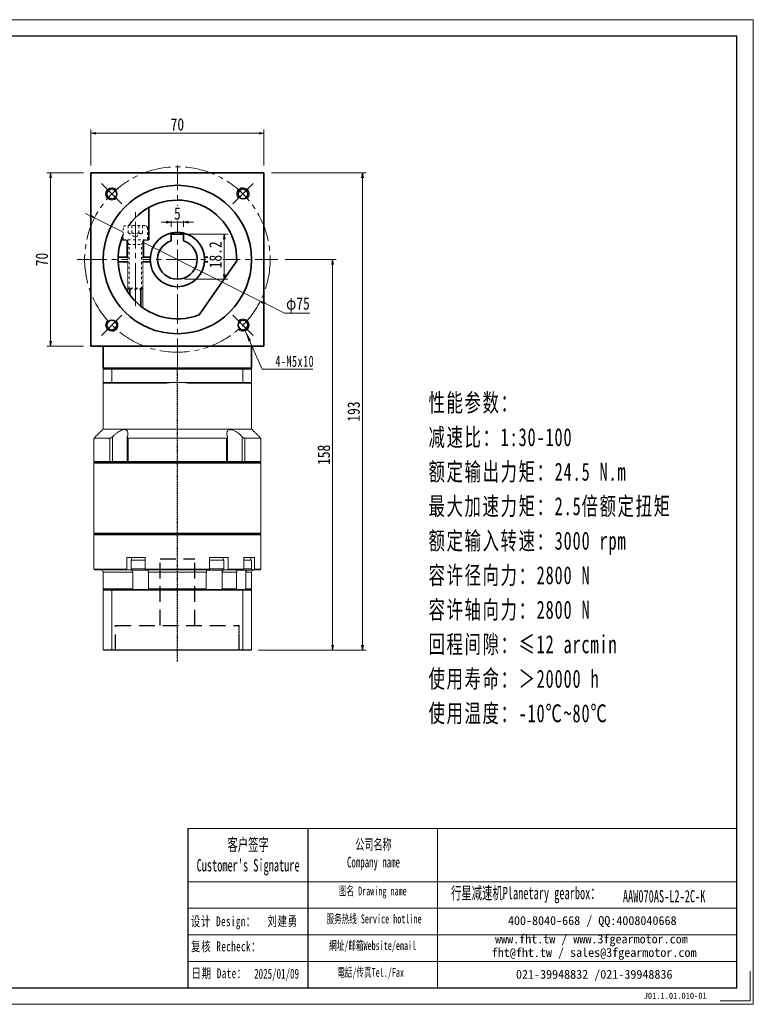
# Model space of a CAD drawing. Header units: millimetres. Extents: x -2 to 564, y 0 to 398.
# Tile 5 of 5: x 266 to 564, y 0 to 398. Entities that reach past the tile are written whole.
import ezdxf

# ---------------------------------------------------------------- set-up
doc = ezdxf.new("R2010")
doc.units = ezdxf.units.MM
doc.set_wipeout_variables(frame=1)
for name, pattern in [('DASHED', [0.75, 0.5, -0.25]), ('DASHED2', [9.525, 6.35, -3.175]), ('点画线', [18, 12, -2, 2, -2]), ('虚线', [2, 1, -1])]:
    doc.linetypes.add(name, pattern=pattern)
for name, color, linetype in [('4虚线层', 6, 'DASHED2'), ('6文字层', 3, 'Continuous'), ('7标注层', 4, 'Continuous')]:
    doc.layers.add(name, color=color, linetype=linetype)
for name, color, linetype, lineweight in [('EB0_1', 7, 'Continuous', 35), ('SLD-0', 7, 'Continuous', 18), ('中心线层', 1, '点画线', 18), ('图框_外框线', 7, 'Continuous', 18), ('尺寸线层', 3, 'Continuous', 18), ('粗实线层', 7, 'Continuous', 35), ('细实线层', 7, 'Continuous', 18), ('虚线层', 6, '虚线', 18)]:
    doc.layers.add(name, color=color, linetype=linetype, lineweight=lineweight)
doc.styles.add('SLDTEXTSTYLE4', font='SimSun.ttf', dxfattribs={"width": 0.611111})
doc.styles.get("Standard").update_dxf_attribs({"font": 'SimSun.ttf'})
doc.styles.add('宋体', font='SimSun.ttf', dxfattribs={"width": 0.8})
doc.styles.add('标准', font='txt', dxfattribs={"width": 0.667})
doc.styles.add('样式 1', font='SimSun.ttf')
doc.dimstyles.new('A水平标注$0', dxfattribs={"dimtxt": 3.5, "dimasz": 2, "dimexe": 1.5, "dimexo": 3, "dimgap": 1.1, "dimtad": 1, "dimtoh": 1, "dimdec": 4, "dimdsep": 46, "dimtxsty": '宋体', "dimblk": 'OPEN', "dimcen": 3, "dimclrd": 3, "dimclre": 3, "dimclrt": 6, "dimadec": 0, "dimazin": 0, "dimtm": 1e-09, "dimtfac": 1, "dimtdec": 4, "dimtix": 1, "dimtmove": 0, "dimatfit": 3, "dimldrblk": 'OPEN', "dimfxl": 0, "dimlwd": 13, "dimlwe": 13, "dimarcsym": 0})
doc.dimstyles.new('D直径标注φ25', dxfattribs={"dimtxt": 3.5, "dimasz": 2, "dimexe": 1, "dimexo": 3, "dimtad": 1, "dimtoh": 1, "dimdec": 1, "dimdsep": 46, "dimtxsty": '宋体', "dimblk": 'OPEN', "dimcen": 3, "dimclrd": 3, "dimclre": 3, "dimclrt": 130, "dimadec": 0, "dimazin": 0, "dimtm": 1e-09, "dimtfac": 1, "dimtdec": 1, "dimtmove": 0, "dimatfit": 0, "dimldrblk": 'OPEN', "dimfxl": 0, "dimlwd": 13, "dimlwe": 13, "dimarcsym": 0})

# ---------------------------------------------------------------- blocks, each defined once
blk = doc.blocks.new('_Open')
at = {"color": 0, "linetype": 'ByBlock', "lineweight": -2}
for p, q in [((-1, 0.17), (0, 0)), ((-1, -0.17), (0, 0)), ((0, 0), (-1, 0))]:
    blk.add_line(p, q, dxfattribs=at)
blk = doc.blocks.new('*D30')
at = {"layer": 'Defpoints', "color": 0, "transparency": 16777216}
for p in [(365.21, 352.24), (295.21, 336.18), (365.21, 336.18)]:
    blk.add_point(p, dxfattribs=at)
at = {"layer": '尺寸线层', "color": 3, "lineweight": 13, "transparency": 16777216}
for p, q in [((295.21, 339.18), (295.21, 353.74)), ((297.21, 352.24), (363.21, 352.24)), ((365.21, 339.18), (365.21, 353.74))]:
    blk.add_line(p, q, dxfattribs=at)
at = {"layer": '尺寸线层', "color": 3, "lineweight": 13, "transparency": 16777216, "xscale": 2, "yscale": 2, "zscale": 2, "rotation": 180}
blk.add_blockref('_Open', (295.21, 352.24), dxfattribs=at)
at = {"layer": '尺寸线层', "color": 3, "lineweight": 13, "transparency": 16777216, "xscale": 2, "yscale": 2, "zscale": 2}
blk.add_blockref('_Open', (365.21, 352.24), dxfattribs=at)
at = {"layer": '尺寸线层', "color": 6, "transparency": 16777216, "insert": (330.21, 355.78), "char_height": 5, "attachment_point": 5, "style": '宋体', "bg_fill": 3, "box_fill_scale": 1.1, "bg_fill_color": 257, "bg_fill_transparency": 0}
blk.add_mtext('70', dxfattribs=at)
blk = doc.blocks.new('*D31')
at = {"layer": 'Defpoints', "color": 0, "transparency": 16777216}
for p in [(278.96, 336.18), (295.21, 336.18), (295.21, 266.18)]:
    blk.add_point(p, dxfattribs=at)
at = {"layer": '尺寸线层', "color": 3, "lineweight": 13, "transparency": 16777216}
for p, q in [((292.21, 336.18), (277.46, 336.18)), ((278.96, 268.18), (278.96, 334.18)), ((292.21, 266.18), (277.46, 266.18))]:
    blk.add_line(p, q, dxfattribs=at)
at = {"layer": '尺寸线层', "color": 3, "lineweight": 13, "transparency": 16777216, "xscale": 2, "yscale": 2, "zscale": 2}
for p, rotation in [((278.96, 336.18), 90), ((278.96, 266.18), 270)]:
    blk.add_blockref('_Open', p, dxfattribs=dict(at, rotation=rotation))
at = {"layer": '尺寸线层', "color": 6, "transparency": 16777216, "insert": (275.41, 301.18), "char_height": 5, "attachment_point": 5, "rotation": 90, "style": '宋体', "bg_fill": 3, "box_fill_scale": 1.1, "bg_fill_color": 257, "bg_fill_transparency": 0}
blk.add_mtext('70', dxfattribs=at)
blk = doc.blocks.new('*D32')
at = {"layer": 'Defpoints', "color": 0, "transparency": 16777216}
for p in [(296.7, 318), (363.73, 284.37)]:
    blk.add_point(p, dxfattribs=at)
at = {"layer": '尺寸线层', "color": 3, "lineweight": 13, "transparency": 16777216}
for p, q in [((294.91, 318.9), (293.12, 319.79)), ((296.7, 318), (363.73, 284.37)), ((365.52, 283.47), (373.47, 279.48)), ((373.47, 279.48), (383.8, 279.48))]:
    blk.add_line(p, q, dxfattribs=at)
at = {"layer": '尺寸线层', "color": 3, "lineweight": 13, "transparency": 16777216, "xscale": 2, "yscale": 2, "zscale": 2}
for p, rotation in [((296.7, 318), 333.3588511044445), ((363.73, 284.37), 153.3588511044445)]:
    blk.add_blockref('_Open', p, dxfattribs=dict(at, rotation=rotation))
at = {"layer": '尺寸线层', "color": 130, "transparency": 16777216, "insert": (378.95, 282.72), "char_height": 5, "attachment_point": 5, "style": '宋体'}
blk.add_mtext('φ75', dxfattribs=at)
blk = doc.blocks.new('*X7')
at = {"layer": '尺寸线层', "linetype": 'Continuous'}
blk.add_hatch(color=0, dxfattribs=at).paths.add_polyline_path([(-9.87, 15.54), (-7.54, 11.66), (-8.57, 11.2)], flags=0)
at = {"layer": '尺寸线层', "color": 0, "linetype": 'Continuous'}
blk.add_line((-9.87, 15.54), (-3, 0), dxfattribs=at)
at = {"layer": '尺寸线层', "color": 0}
for p, q in [((-3, 0), (0, 0)), ((0, 0), (17.48, 0)), ((0, 0), (0, 0))]:
    blk.add_line(p, q, dxfattribs=at)
at = {"layer": '尺寸线层', "color": 0, "insert": (2.25, 0.9), "char_height": 4.5, "width": 30.4628, "attachment_point": 7, "line_spacing_factor": 1.15057, "style": '标准'}
blk.add_mtext('\\T1.1;4-M5x10', dxfattribs=at)
blk = doc.blocks.new('*D33')
at = {"layer": 'Defpoints', "color": 0, "transparency": 16777216}
for p in [(370.77, 301.18), (360.01, 143.18), (392.96, 143.18)]:
    blk.add_point(p, dxfattribs=at)
at = {"layer": '尺寸线层', "color": 3, "lineweight": 13, "transparency": 16777216}
for p, q in [((373.77, 301.18), (394.46, 301.18)), ((392.96, 299.18), (392.96, 145.18)), ((363.01, 143.18), (394.46, 143.18))]:
    blk.add_line(p, q, dxfattribs=at)
at = {"layer": '尺寸线层', "color": 3, "lineweight": 13, "transparency": 16777216, "xscale": 2, "yscale": 2, "zscale": 2}
for p, rotation in [((392.96, 301.18), 90), ((392.96, 143.18), 270)]:
    blk.add_blockref('_Open', p, dxfattribs=dict(at, rotation=rotation))
at = {"layer": '尺寸线层', "color": 6, "transparency": 16777216, "insert": (389.41, 222.18), "char_height": 5, "attachment_point": 5, "rotation": 90, "style": '宋体', "bg_fill": 3, "box_fill_scale": 1.1, "bg_fill_color": 257, "bg_fill_transparency": 0}
blk.add_mtext('158', dxfattribs=at)
blk = doc.blocks.new('*D34')
at = {"layer": 'Defpoints', "color": 0, "transparency": 16777216}
for p in [(365.21, 336.18), (405.05, 336.18), (360.01, 143.18)]:
    blk.add_point(p, dxfattribs=at)
at = {"layer": '尺寸线层', "color": 3, "lineweight": 13, "transparency": 16777216}
for p, q in [((368.21, 336.18), (406.55, 336.18)), ((405.05, 145.18), (405.05, 334.18)), ((363.01, 143.18), (406.55, 143.18))]:
    blk.add_line(p, q, dxfattribs=at)
at = {"layer": '尺寸线层', "color": 3, "lineweight": 13, "transparency": 16777216, "xscale": 2, "yscale": 2, "zscale": 2}
for p, rotation in [((405.05, 336.18), 90), ((405.05, 143.18), 270)]:
    blk.add_blockref('_Open', p, dxfattribs=dict(at, rotation=rotation))
at = {"layer": '尺寸线层', "color": 6, "transparency": 16777216, "insert": (401.5, 239.68), "char_height": 5, "attachment_point": 5, "rotation": 90, "style": '宋体', "bg_fill": 3, "box_fill_scale": 1.1, "bg_fill_color": 257, "bg_fill_transparency": 0}
blk.add_mtext('193', dxfattribs=at)
blk = doc.blocks.new('*X11')
at = {"layer": '中心线层'}
blk.add_line((21.5, 0), (-7.2, 0), dxfattribs=at)
at = {"layer": '虚线层'}
for p, q in [((0, 4.89), (-4.72, 4.89)), ((0, -4.89), (0, 4.89)), ((-5.7, 3.91), (-5.7, -3.91)), ((-2.7, 2.89), (-5.7, 2.89)), ((-2.7, 1.44), (-5.7, 1.44)), ((-2.7, 2.89), (-1.03, 0)), ((-2.7, -2.89), (-1.03, 0)), ((19.55, 3), (0, 3)), ((2, 2.55), (1.22, 3)), ((2, -3), (2, 3)), ((20, 2.55), (2, 2.55)), ((19.55, 3), (19.55, -3)), ((20, 2.55), (19.55, 3)), ((20, 2.55), (20, -2.55)), ((-2.7, -1.44), (-5.7, -1.44)), ((-2.7, -2.89), (-5.7, -2.89)), ((19.55, -3), (0, -3)), ((2, -2.55), (1.22, -3)), ((20, -2.55), (2, -2.55)), ((20, -2.55), (19.55, -3)), ((-4.72, -4.89), (0, -4.89))]:
    blk.add_line(p, q, dxfattribs=at)
for centre, radius, start, end in [((-4.72, 3.91), 0.978, 90, 180), ((-4.14, 2.17), 1.61, 333.4349, 26.5651), ((-8.18, 0), 5.67, 345.2529, 14.7471), ((-4.72, -3.91), 0.978, 180, 270), ((-4.14, -2.17), 1.61, 333.4349, 26.5651)]:
    blk.add_arc(centre, radius, start, end, dxfattribs=at)
blk = doc.blocks.new('234rghhf')
for p, q in [((-11.5, 8), (-11.5, 21.07)), ((-22.63, 8), (-11.5, 8)), ((-20.25, 1), (-20.25, 8)), ((-13.75, 1), (-13.75, 8)), ((-23.98, 1), (-10.95, 1)), ((10.95, 1), (17, 1)), ((17, -1), (17, 1)), ((-23.98, -1), (-10.95, -1)), ((-19.2, -14.4), (-19.2, -1)), ((-14.8, -18.89), (-14.8, -1)), ((8.77, -22.34), (23.99, -0.6)), ((10.95, -1), (17, -1))]:
    blk.add_line(p, q)
blk.add_circle((0, 0), 11)
blk.add_arc((0, 0), 24, 358.5573, 291.4427)
at = {"layer": '中心线层'}
blk.add_line((-17, -18.79), (-17, 19.14), dxfattribs=at)
at = {"layer": '细实线层'}
for p, q in [((-20, -13.27), (-20, -1)), ((-14, -19.49), (-14, -1))]:
    blk.add_line(p, q, dxfattribs=at)
blk.add_wipeout([(-17, -12), (-16.26, -12), (-16.26, -12), (-14.45, -12), (-14.45, -12), (-14, -11.55), (-14, -11.55), (-14, 6), (-14, 6), (-14, 6.78), (-14, 6.78), (-14, 8), (-14, 8), (-12.11, 8), (-12.11, 8), (-12.11, 12.72), (-12.11, 12.72), (-12.11, 12.77), (-12.12, 12.82), (-12.12, 12.87), (-12.13, 12.93), (-12.14, 12.98), (-12.16, 13.02), (-12.17, 13.07), (-12.19, 13.12), (-12.22, 13.17), (-12.24, 13.21), (-12.27, 13.25), (-12.3, 13.3), (-12.33, 13.34), (-12.36, 13.38), (-12.4, 13.41), (-12.43, 13.45), (-12.47, 13.48), (-12.51, 13.51), (-12.56, 13.54), (-12.6, 13.57), (-12.64, 13.59), (-12.69, 13.62), (-12.74, 13.64), (-12.79, 13.65), (-12.83, 13.67), (-12.88, 13.68), (-12.94, 13.69), (-12.99, 13.69), (-13.04, 13.7), (-13.09, 13.7), (-13.09, 13.7), (-14.11, 13.7), (-14.11, 13.7), (-15.56, 13.7), (-15.56, 13.7), (-16.26, 13.7), (-16.26, 13.7), (-17, 13.7), (-17, 13.7), (-18.44, 13.7), (-18.44, 13.7), (-19.89, 13.7), (-19.89, 13.7), (-20.91, 13.7), (-20.91, 13.7), (-20.96, 13.7), (-21.01, 13.69), (-21.06, 13.69), (-21.12, 13.68), (-21.17, 13.67), (-21.21, 13.65), (-21.26, 13.64), (-21.31, 13.62), (-21.36, 13.59), (-21.4, 13.57), (-21.44, 13.54), (-21.49, 13.51), (-21.53, 13.48), (-21.57, 13.45), (-21.6, 13.41), (-21.64, 13.38), (-21.67, 13.34), (-21.7, 13.3), (-21.73, 13.25), (-21.76, 13.21), (-21.78, 13.17), (-21.81, 13.12), (-21.83, 13.07), (-21.84, 13.02), (-21.86, 12.98), (-21.87, 12.93), (-21.88, 12.87), (-21.88, 12.82), (-21.89, 12.77), (-21.89, 12.72), (-21.89, 12.72), (-21.89, 8), (-21.89, 8), (-20, 8), (-20, 8), (-20, 6.78), (-20, 6.78), (-20, 6), (-20, 6), (-20, -11.55), (-20, -11.55), (-19.55, -12), (-19.55, -12)]).dxf.layer = '粗实线层'
at = {"layer": '粗实线层', "rotation": 270}
blk.add_blockref('*X11', (-17, 8), dxfattribs=at)
blk = doc.blocks.new('*D13')
at = {"layer": 'Defpoints', "color": 0, "transparency": 16777216}
for p in [(327.71, 311.38), (332.71, 311.38)]:
    blk.add_point(p, dxfattribs=at)
at = {"layer": '尺寸线层', "color": 3, "lineweight": 13, "transparency": 16777216}
for p, q in [((325.71, 316.28), (323.71, 316.28)), ((327.71, 314.38), (327.71, 317.78)), ((332.71, 316.28), (327.71, 316.28)), ((332.71, 314.38), (332.71, 317.78)), ((334.71, 316.28), (336.71, 316.28))]:
    blk.add_line(p, q, dxfattribs=at)
at = {"layer": '尺寸线层', "color": 3, "lineweight": 13, "transparency": 16777216, "xscale": 2, "yscale": 2, "zscale": 2}
blk.add_blockref('_Open', (327.71, 316.28), dxfattribs=at)
at = {"layer": '尺寸线层', "color": 3, "lineweight": 13, "transparency": 16777216, "xscale": 2, "yscale": 2, "zscale": 2, "rotation": 180}
blk.add_blockref('_Open', (332.71, 316.28), dxfattribs=at)
at = {"layer": '尺寸线层', "color": 6, "transparency": 16777216, "insert": (330.21, 319.8), "char_height": 5, "attachment_point": 5, "style": '宋体', "bg_fill": 3, "box_fill_scale": 1.1, "bg_fill_color": 257, "bg_fill_transparency": 0}
blk.add_mtext('5', dxfattribs=at)
at = {"layer": 'Defpoints', "color": 0, "transparency": 16777216}
blk.add_point((327.71, 316.28), dxfattribs=at)
blk = doc.blocks.new('*D14')
at = {"layer": 'Defpoints', "color": 0, "transparency": 16777216}
for p in [(327.71, 311.38), (330.21, 293.18), (349.16, 293.18)]:
    blk.add_point(p, dxfattribs=at)
at = {"layer": '尺寸线层', "color": 3, "lineweight": 13, "transparency": 16777216}
for p, q in [((330.71, 311.38), (350.66, 311.38)), ((349.16, 309.38), (349.16, 295.18)), ((333.21, 293.18), (350.66, 293.18))]:
    blk.add_line(p, q, dxfattribs=at)
at = {"layer": '尺寸线层', "color": 3, "lineweight": 13, "transparency": 16777216, "xscale": 2, "yscale": 2, "zscale": 2}
for p, rotation in [((349.16, 311.38), 90), ((349.16, 293.18), 270)]:
    blk.add_blockref('_Open', p, dxfattribs=dict(at, rotation=rotation))
at = {"layer": '尺寸线层', "color": 6, "transparency": 16777216, "insert": (345.62, 303.08), "char_height": 5, "attachment_point": 5, "rotation": 90, "style": '宋体', "bg_fill": 3, "box_fill_scale": 1.1, "bg_fill_color": 257, "bg_fill_transparency": 0}
blk.add_mtext('18.2', dxfattribs=at)

msp = doc.modelspace()

# ---------------------------------------------------------------- linework, layer by layer
at = {"color": 7, "linetype": 'Continuous', "lineweight": 15}
for p, q in [((300.21486, 256.88318), (303.75734, 256.88318)), ((300.21486, 256.88318), (300.21486, 251.48318)), ((303.87098, 257.18318), (300.51486, 257.18318)), ((303.75734, 256.88318), (356.67237, 256.88318)), ((303.75734, 251.48318), (303.75734, 256.88318)), ((356.55874, 257.18318), (303.87098, 257.18318)), ((356.67237, 256.88318), (356.67237, 251.48318)), ((303.75734, 251.48318), (300.21486, 251.48318)), ((300.51486, 251.18318), (303.87098, 251.18318)), ((330.21486, 251.48318), (303.75734, 251.48318)), ((303.87098, 251.18318), (325.98284, 251.18318)), ((356.67237, 251.48318), (330.21486, 251.48318)), ((334.44688, 251.18318), (356.55874, 251.18318)), ((302.92298, 228.88318), (296.46486, 228.88318)), ((302.92298, 228.88318), (302.92298, 219.48318)), ((304.03328, 219.48318), (304.03328, 229.55262)), ((350.06973, 228.88318), (310.35998, 228.88318)), ((310.35998, 219.48318), (310.35998, 228.88318)), ((350.06973, 228.88318), (350.06973, 219.48318)), ((356.39643, 229.55262), (356.39643, 219.48318)), ((357.50673, 219.48318), (357.50673, 228.88318)), ((302.92298, 219.48318), (296.46486, 219.48318)), ((330.21486, 219.18318), (296.76486, 219.18318)), ((296.76486, 219.18318), (303.16557, 219.18318)), ((304.03328, 219.48318), (302.92298, 219.48318)), ((303.16557, 219.18318), (302.92298, 219.48318)), ((303.94278, 219.18318), (304.03328, 219.48318)), ((309.94828, 219.48318), (304.03328, 219.48318)), ((310.35998, 219.48318), (309.94828, 219.48318)), ((350.06973, 219.48318), (310.35998, 219.48318)), ((310.53647, 219.18318), (310.35998, 219.48318)), ((310.53647, 219.18318), (349.89324, 219.18318)), ((350.06973, 219.48318), (349.89324, 219.18318)), ((350.48144, 219.48318), (350.06973, 219.48318)), ((356.39643, 219.48318), (350.48144, 219.48318)), ((356.39643, 219.48318), (356.48693, 219.18318)), ((357.50673, 219.48318), (356.39643, 219.48318)), ((357.50673, 219.48318), (357.26414, 219.18318)), ((296.46486, 218.88318), (330.21486, 218.88318)), ((296.46486, 189.88318), (330.21486, 189.88318)), ((330.21486, 190.18318), (296.76486, 190.18318)), ((309.72807, 180.68318), (309.72807, 175.98318)), ((309.72807, 180.68318), (312.82122, 180.68318)), ((314.96486, 179.58318), (311.46486, 179.58318)), ((313.86386, 180.68318), (312.82122, 180.68318)), ((313.86386, 180.68318), (317.23078, 180.68318)), ((317.23078, 179.58318), (314.96486, 179.58318)), ((317.23078, 175.98318), (317.23078, 180.68318)), ((343.19893, 180.68318), (343.19893, 175.98318)), ((343.19893, 180.68318), (346.56585, 180.68318)), ((348.49595, 179.58318), (343.19893, 179.58318)), ((347.60849, 180.68318), (346.56585, 180.68318)), ((347.60849, 180.68318), (350.70165, 180.68318)), ((348.96486, 179.58318), (348.49595, 179.58318)), ((350.70165, 175.98318), (350.70165, 180.68318)), ((357.03563, 180.68318), (357.03563, 175.98318)), ((309.72807, 175.98318), (296.46486, 175.98318)), ((296.76486, 175.68318), (309.92111, 175.68318)), ((309.92111, 175.68318), (311.49776, 175.68318)), ((314.96486, 176.08318), (311.46486, 176.08318)), ((311.96486, 175.58318), (314.96486, 175.58318)), ((312.09219, 175.58318), (312.09219, 175.06656)), ((317.23078, 176.08318), (314.96486, 176.08318)), ((314.96486, 175.58318), (317.96486, 175.58318)), ((343.19893, 175.98318), (317.23078, 175.98318)), ((317.33349, 175.68318), (343.09622, 175.68318)), ((342.46486, 175.58318), (348.06293, 175.58318)), ((348.49595, 176.08318), (343.19893, 176.08318)), ((348.06293, 175.58318), (348.46486, 175.58318)), ((348.33752, 175.58318), (348.33752, 175.06656)), ((348.96486, 176.08318), (348.49595, 176.08318)), ((348.93196, 175.68318), (350.50861, 175.68318)), ((350.50861, 175.68318), (356.80557, 175.68318)), ((357.03563, 175.98318), (350.70165, 175.98318)), ((357.91121, 175.58318), (357.91121, 175.06656)), ((300.21486, 174.68318), (312.142, 174.68318)), ((312.142, 174.68318), (312.142, 167.98318)), ((318.51415, 174.68318), (341.91556, 174.68318)), ((318.51415, 167.98318), (318.51415, 174.68318)), ((341.91556, 174.68318), (341.91556, 167.98318)), ((348.28772, 167.98318), (348.28772, 174.68318)), ((348.28772, 174.68318), (354.16004, 174.68318)), ((354.16004, 174.68318), (354.16004, 167.98318)), ((357.839, 167.98318), (357.839, 174.68318)), ((312.142, 167.98318), (300.21486, 167.98318)), ((300.21486, 167.48318), (303.75734, 167.48318)), ((300.21486, 167.48318), (300.21486, 143.38318)), ((303.83304, 167.68318), (300.41486, 167.68318)), ((303.75734, 167.48318), (303.75734, 143.38318)), ((303.75734, 167.48318), (356.67237, 167.48318)), ((356.59667, 167.68318), (303.83304, 167.68318)), ((341.91556, 167.98318), (318.51415, 167.98318)), ((354.16004, 167.98318), (348.28772, 167.98318)), ((356.67237, 167.48318), (356.67237, 143.38318)), ((303.75734, 143.38318), (300.21486, 143.38318)), ((356.67237, 143.38318), (303.75734, 143.38318)), ((300.41486, 143.18318), (303.83304, 143.18318)), ((303.83304, 143.18318), (356.59667, 143.18318))]:
    msp.add_line(p, q, dxfattribs=at)
at = {"color": 1, "linetype": 'DASHED'}
for p, q in [((330.21486, 138.63147), (330.21486, 257.18318)), ((355.21486, 143.18318), (355.21486, 153.18318)), ((355.21486, 143.18318), (355.21486, 153.18318))]:
    msp.add_line(p, q, dxfattribs=at)
msp.add_line((383.01134, 71.05173), (383.01134, 6.69197))
at = {"color": 7, "linetype": 'Continuous', "lineweight": 15}
for centre, radius, start, end in [((330.21486, 221.48318), 30, 90, 98.1096145), ((330.21486, 221.48318), 30, 81.8903855, 90), ((299.21486, 174.68318), 1, 0, 90), ((311.96486, 176.08318), 0.5, 180, 270), ((317.96486, 176.08318), 0.5, 270, 302.4574441), ((342.46486, 176.08318), 0.5, 241.6040712, 270), ((348.46486, 176.08318), 0.5, 270, 0)]:
    msp.add_arc(centre, radius, start, end, dxfattribs=at)
for points in [[(300.21486, 256.88318), (300.51486, 257.18318)], [(303.75734, 256.88318), (303.87098, 257.18318)], [(356.67237, 256.88318), (356.55874, 257.18318)], [(300.21486, 232.63318), (300.21486, 251.48318)], [(300.21486, 251.48318), (300.51486, 251.18318)], [(303.75734, 251.48318), (303.87098, 251.18318)], [(356.55874, 251.18318), (356.67237, 251.48318)], [(296.46486, 228.88318), (300.21486, 232.63318)], [(296.46486, 219.48318), (296.46486, 228.88318)], [(309.94828, 219.48318), (309.94828, 229.28831)], [(350.48144, 229.28787), (350.48144, 219.48318)], [(296.76486, 219.18318), (296.46486, 219.48318)], [(296.46486, 218.88318), (296.76486, 219.18318)], [(310.24828, 219.18318), (309.94828, 219.48318)], [(350.48144, 219.48318), (350.18144, 219.18318)], [(296.46486, 190.48318), (296.46486, 218.88318)], [(296.76486, 190.18318), (296.46486, 190.48318)], [(296.46486, 189.88318), (296.76486, 190.18318)], [(296.46486, 175.98318), (296.46486, 189.88318)], [(311.46486, 176.08318), (311.46486, 179.58318)], [(311.66486, 179.58318), (311.66486, 180.68318)], [(348.76486, 180.68318), (348.76486, 179.58318)], [(348.96486, 179.58318), (348.96486, 176.08318)], [(296.76486, 175.68318), (296.46486, 175.98318)], [(309.92111, 175.68318), (309.72807, 175.98318)], [(317.23078, 175.98318), (317.33349, 175.68318)], [(343.09622, 175.68318), (343.19893, 175.98318)], [(350.70165, 175.98318), (350.50861, 175.68318)], [(356.80557, 175.68318), (357.03563, 175.98318)], [(300.21486, 167.98318), (300.21486, 174.68318)], [(312.09219, 175.06656), (312.142, 174.68318)], [(318.51415, 174.68318), (318.4887, 175.06656)], [(341.94101, 175.06656), (341.91556, 174.68318)], [(348.28772, 174.68318), (348.33752, 175.06656)], [(354.21818, 175.06656), (354.16004, 174.68318)], [(357.839, 174.68318), (357.91121, 175.06656)], [(300.51486, 167.68318), (300.21486, 167.98318)], [(300.21486, 167.48318), (300.41486, 167.68318)], [(303.75734, 167.48318), (303.83304, 167.68318)], [(312.34973, 167.68318), (312.142, 167.98318)], [(318.51415, 167.98318), (318.60002, 167.68318)], [(341.82969, 167.68318), (341.91556, 167.98318)], [(348.28772, 167.98318), (348.07998, 167.68318)], [(353.94095, 167.68318), (354.16004, 167.98318)], [(356.67237, 167.48318), (356.59667, 167.68318)], [(357.839, 167.98318), (357.54955, 167.68318)], [(300.41486, 143.18318), (300.21486, 143.38318)], [(303.83304, 143.18318), (303.75734, 143.38318)], [(356.59667, 143.18318), (356.67237, 143.38318)]]:
    msp.add_open_spline(points, degree=1, dxfattribs=at)
for points, knots in [([(309.99486, 229.55262), (310.08118, 229.87731), (310.22204, 230.40712), (310.22225, 231.07689), (310.12273, 231.54221), (309.92965, 231.90246), (309.61709, 232.21606), (309.07276, 232.42277), (308.2443, 232.3534), (307.41068, 232.04777), (306.6652, 231.65039), (305.91031, 231.16145), (305.09315, 230.5322), (304.44774, 229.95647), (304.10679, 229.62425), (304.03328, 229.55262)], [0, 0, 0, 0, 1.111823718, 1.814206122, 2.515660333, 3.044836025, 3.573294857, 4.429537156, 5.288250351, 6.104434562, 6.713373, 7.323286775, 8.207714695, 9.093503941, 9.336985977, 9.336985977, 9.336985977, 9.336985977]), ([(356.39643, 229.55262), (356.05245, 229.87731), (355.49116, 230.40712), (354.63179, 231.07689), (353.94366, 231.54221), (353.30132, 231.90246), (352.60126, 232.21606), (351.8044, 232.42277), (351.06045, 232.3534), (350.60189, 232.04777), (350.35075, 231.65039), (350.21155, 231.16145), (350.20158, 230.5322), (350.31059, 229.95647), (350.41282, 229.62425), (350.43486, 229.55262)], [0, 0, 0, 0, 1.111860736, 1.814266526, 2.515744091, 3.044937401, 3.573413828, 4.429684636, 5.288426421, 6.104637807, 6.713596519, 7.323530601, 8.207987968, 9.093806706, 9.337296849, 9.337296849, 9.337296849, 9.337296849]), ([(304.03328, 229.55262), (303.90936, 229.43864), (303.69623, 229.2426), (303.3733, 229.03181), (303.11226, 228.90706), (302.98563, 228.89108), (302.92298, 228.88318)], [0, 0, 0, 0, 0.461690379, 0.794104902, 1.059065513, 1.318521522, 1.318521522, 1.318521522, 1.318521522]), ([(310.35998, 228.88318), (310.32524, 228.88483), (310.25456, 228.8882), (310.16598, 228.91486), (310.09182, 228.95554), (310.02729, 229.01538), (309.9776, 229.09788), (309.94632, 229.2175), (309.94545, 229.3692), (309.97822, 229.49086), (309.99486, 229.55262)], [0, 0, 0, 0, 0.0845501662, 0.1720244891, 0.2564971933, 0.3430793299, 0.4605833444, 0.5814376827, 0.7507540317, 0.9252792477, 0.9252792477, 0.9252792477, 0.9252792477]), ([(350.43486, 229.55262), (350.45035, 229.49596), (350.48172, 229.38128), (350.48468, 229.23665), (350.45941, 229.1178), (350.41518, 229.0322), (350.35216, 228.96572), (350.27617, 228.91974), (350.1825, 228.88908), (350.10777, 228.88517), (350.06973, 228.88318)], [0, 0, 0, 0, 0.1600222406, 0.3238934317, 0.4391565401, 0.5570675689, 0.6488337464, 0.7429943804, 0.8324760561, 0.925298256, 0.925298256, 0.925298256, 0.925298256]), ([(357.50673, 228.88318), (357.44799, 228.89018), (357.33076, 228.90416), (357.08111, 229.01802), (356.75187, 229.22691), (356.5284, 229.43169), (356.39643, 229.55262)], [0, 0, 0, 0, 0.244975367, 0.488865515, 0.828599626, 1.318556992, 1.318556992, 1.318556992, 1.318556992]), ([(311.49776, 175.68318), (311.52239, 175.68182), (311.61913, 175.67651), (311.78481, 175.59901), (311.96361, 175.40049), (312.05512, 175.19939), (312.088, 175.08158), (312.09219, 175.06656)], [0, 0, 0, 0, 0.0898846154, 0.3530449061, 0.6161572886, 0.8790264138, 0.9174460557, 0.9174460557, 0.9174460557, 0.9174460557]), ([(318.4887, 175.06656), (318.47048, 175.16608), (318.43399, 175.36529), (318.34035, 175.57448), (318.2487, 175.67208), (318.19137, 175.68042), (318.17241, 175.68318)], [0, 0, 0, 0, 0.2094481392, 0.4192300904, 0.6292069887, 0.7329719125, 0.7329719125, 0.7329719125, 0.7329719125]), ([(342.2573, 175.68318), (342.24419, 175.68182), (342.19272, 175.67651), (342.10456, 175.59901), (342.00942, 175.40049), (341.96073, 175.19939), (341.94324, 175.08158), (341.94101, 175.06656)], [0, 0, 0, 0, 0.0718302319, 0.2821316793, 0.4923948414, 0.7024636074, 0.7331662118, 0.7331662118, 0.7331662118, 0.7331662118]), ([(348.33752, 175.06656), (348.37176, 175.16605), (348.44031, 175.36522), (348.61627, 175.57442), (348.78853, 175.67206), (348.8963, 175.68041), (348.93196, 175.68318)], [0, 0, 0, 0, 0.2619701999, 0.5244550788, 0.7871838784, 0.9171158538, 0.9171158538, 0.9171158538, 0.9171158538]), ([(354.9266, 175.68318), (354.89724, 175.68182), (354.78194, 175.67651), (354.5845, 175.59901), (354.37141, 175.40049), (354.26236, 175.19939), (354.22317, 175.08158), (354.21818, 175.06656)], [0, 0, 0, 0, 0.098305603, 0.386120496, 0.673882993, 0.961379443, 1.003398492, 1.003398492, 1.003398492, 1.003398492])]:
    msp.add_open_spline(points, degree=3, knots=knots, dxfattribs=at)
at = {"layer": '4虚线层', "color": 6}
for p, q in [((323.21486, 180.18318), (337.21486, 180.18318)), ((323.21486, 153.18318), (323.21486, 180.18318)), ((337.21486, 153.18318), (337.21486, 180.18318)), ((305.21486, 153.18318), (355.21486, 153.18318)), ((305.21486, 143.18318), (305.21486, 153.18318)), ((355.21486, 143.18318), (355.21486, 153.18318))]:
    msp.add_line(p, q, dxfattribs=at)
at = {"layer": '7标注层', "color": 0}
msp.add_line((334.46195, 71.05173), (334.46195, 6.70297), dxfattribs=at)
at = {"layer": 'EB0_1'}
msp.add_line((360.21486, 257.18318), (300.21486, 257.18318), dxfattribs=at)
at = {"layer": '中心线层'}
for p, q in [((330.21486, 257.18318), (330.21486, 339.18318)), ((307.7688, 323.62924), (299.52932, 331.86871)), ((352.66092, 323.62924), (360.90039, 331.86871)), ((330.21486, 320.18318), (330.21486, 311.35505)), ((289.65999, 301.18318), (370.76972, 301.18318)), ((307.7688, 278.73711), (299.52932, 270.49764)), ((352.66092, 278.73711), (360.90039, 270.49764))]:
    msp.add_line(p, q, dxfattribs=at)
msp.add_circle((330.21486, 301.18318), 37.5, dxfattribs=at)
at = {"layer": '图框_外框线'}
for p, q in [((334.46195, 71.05173), (383.01134, 71.05173)), ((383.01134, 71.05173), (383.01134, 6.70297)), ((383.01134, 71.05173), (556.34661, 71.05173)), ((435.32004, 71.05173), (435.32004, 6.70297)), ((334.46195, 49.5785), (383.01134, 49.5785)), ((383.01134, 49.5785), (556.34661, 49.5785)), ((334.46195, 38.84189), (556.34661, 38.84189)), ((334.46195, 28.10527), (556.34661, 28.10527)), ((334.46195, 17.36865), (556.34661, 17.36865))]:
    msp.add_line(p, q, dxfattribs=at)
at = {"layer": '图框_外框线', "color": 3}
msp.add_lwpolyline([(561.70899, 13.40594), (561.70899, 1.34059), (549.64364, 1.34059)], dxfattribs=at)
at = {"layer": '粗实线层'}
for p, q in [((295.21486, 266.18318), (295.21486, 336.18318)), ((295.21486, 336.18318), (365.21486, 336.18318)), ((365.21486, 336.18318), (365.21486, 335.28318)), ((365.21486, 266.18318), (365.21486, 335.18318)), ((295.21486, 266.18318), (295.21486, 267.08318)), ((295.21486, 266.18318), (365.21486, 266.18318)), ((300.21486, 257.18318), (300.21486, 266.18318)), ((360.21486, 257.18318), (360.21486, 266.18318))]:
    msp.add_line(p, q, dxfattribs=at)
for centre, radius in [((330.21486, 301.18318), 30), ((303.69835, 327.69968), 2), ((356.73136, 327.69968), 2), ((303.69835, 274.66667), 2), ((356.73136, 274.66667), 2)]:
    msp.add_circle(centre, radius, dxfattribs=at)
at = {"layer": '粗实线层', "lineweight": 18}
for centre, start, end in [((303.69835, 327.69968), 43.0897868, 315), ((356.73136, 327.69968), 313.0897868, 225), ((303.69835, 274.66667), 133.0897868, 45), ((356.73136, 274.66667), 223.0897868, 135)]:
    msp.add_arc(centre, 2.5, start, end, dxfattribs=at)

# ---------------------------------------------------------------- block references
at = {"layer": '尺寸线层'}
msp.add_blockref('*X7', (367.54732, 256.80785), dxfattribs=at)

# ---------------------------------------------------------------- texts
at = {"layer": '6文字层', "insert": (518.71179, 4.72796), "char_height": 2.5, "width": 43.304423, "attachment_point": 1, "style": '样式 1'}
msp.add_mtext('J01.1.01.010-01', dxfattribs=at)
at = {"layer": 'SLD-0', "color": 1, "attachment_point": 2}
for s, insert, char_height, width, style in [("{\\fSimSun|b1|i0|c134|p2;客户签字\\PCustomer's Signature}", (358.82032, 67.0791), 5.0104208, 62.3301518, 'SLDTEXTSTYLE4'), ('{\\fSimSun|b1|i0|c134|p2;公司名称\\PCompany name}', (409.49745, 66.81312), 4.2946464, 55.6022622, 'SLDTEXTSTYLE4'), ('{\\fSimSun|b1|i0|c134|p2;图名 Drawing name}', (409.20389, 47.59936), 3.578872, 45.7690647, 'SLDTEXTSTYLE4'), ('{\\fSimSun|b1|i0|c134|p2;  \\H1.1667x;行星减速机Planetary gearbox\\fSimSun|b0|i0|c134|p2;：}', (469.3046, 47.50023), 4.2946464, 67.5446533, 'SLDTEXTSTYLE4'), ('\\pt25.0521;AAW070AS-L2-2C-K', (526.99051, 46.23492), 5.0104208, 36.4632371, 'SLDTEXTSTYLE4'), ('{\\fNSimSun|b0|i0|c134|p49;\\T1.1;设计 \\fNSimSun|b0|i0|c0|p49;Design\\fNSimSun|b0|i0|c134|p49;：}', (348.81474, 35.56979), 4, 31.9717109, '标准'), ('{\\fNSimSun|b0|i0|c134|p49;\\T1.1;刘建勇}', (372.79419, 35.63401), 4, 31.9717109, '标准'), ('{\\fSimSun|b1|i0|c134|p2;服务热线 Service hotline}', (409.7114, 36.34567), 3.578872, 50.991135, 'SLDTEXTSTYLE4'), ('{\\fNSimSun|b0|i0|c134|p49;\\T1.1;复核 \\fNSimSun|b0|i0|c0|p49;Recheck\\fNSimSun|b0|i0|c134|p49;：}', (349.9211, 25.44407), 4, 31.9717109, '标准'), ('{\\fSimSun|b1|i0|c134|p2;網址/邮箱Website/email}', (409.15413, 25.56309), 3.578872, 53.076972, 'SLDTEXTSTYLE4'), ('{\\fNSimSun|b0|i0|c134|p49;\\T1.1;日期 Date：}', (347.09703, 14.56844), 4, 31.9717109, '标准'), ('{\\fNSimSun|b0|i0|c134|p49;2025/01/09}', (370.31544, 14.35087), 4, 31.9717109, '标准'), ('{\\fSimSun|b1|i0|c134|p2;電話/传真Tel./Fax}', (408.35231, 14.69644), 3.578872, 53.7153324, 'SLDTEXTSTYLE4')]:
    msp.add_mtext(s, dxfattribs=dict(at, insert=insert, char_height=char_height, width=width, style=style))
at = {"layer": 'SLD-0', "color": 1, "char_height": 3.578872, "attachment_point": 2}
for s, insert, width in [('{\\fSimSun|b1|i0|c134|p2;400-8040-668 / QQ:4008040668}', (497.93195, 35.66183), 104.2003237), ('{\\fSimSun|b1|i0|c134|p2;www.fht.tw / www.3fgearmotor.com }', (497.60196, 28.20752), 104.3176245), ('\\pt42.94646;{\\fSimSun|b1|i0|c134|p2;fht@fht.tw / sales@3fgearmotor.com }', (498.69265, 22.75784), 104.3176245), ('{\\fSimSun|b1|i0|c134|p2;021-39948832 /021-39948836 }', (498.73007, 13.91394), 79.6543976)]:
    msp.add_mtext(s, dxfattribs=dict(at, insert=insert, width=width))
at = {"layer": '尺寸线层', "insert": (431.73811, 246.94133), "char_height": 4.244625, "width": 108.3951058, "attachment_point": 1, "line_spacing_factor": 1.15057, "style": '标准'}
msp.add_mtext('{\\fNSimSun|b0|i0|c134|p49;\\H1.71429x;\\T1.1;性能参数：\\P减速比：1:30-100\\P额定输出力矩：24.5 N.m\\P最大加速力矩：2.5倍额定扭矩\\P额定输入转速：3000 rpm\\P容许径向力：2800 N\\P容许轴向力：2800 N\\P回程间隙：≤12 arcmin\\P使用寿命：＞20000 h\\P使用温度：-10℃~80℃}', dxfattribs=at)

# ---------------------------------------------------------------- next in the draw order: dimensions: what is measured, and where the dimension line sits
at = {"layer": '尺寸线层'}
dim = msp.add_linear_dim(base=(365.21486, 352.23874), p1=(295.21486, 336.18318), p2=(365.21486, 336.18318), angle=0, dimstyle='A水平标注$0', override={"dimtxt": 5, "dimblk": 'Open', "dimtfill": 1, "dimtfillclr": 256}, dxfattribs=at)
dim.commit()
dim.dimension.update_dxf_attribs({"geometry": '*D30', "text_midpoint": (330.21486, 355.78288)})

# ---------------------------------------------------------------- next in the draw order: dimensions: what is measured, and where the dimension line sits
dim = msp.add_linear_dim(base=(278.95912, 336.18318), p1=(295.21486, 266.18318), p2=(295.21486, 336.18318), angle=90, dimstyle='A水平标注$0', override={"dimtxt": 5, "dimblk": 'Open', "dimtfill": 1, "dimtfillclr": 256}, dxfattribs=at)
dim.commit()
dim.dimension.update_dxf_attribs({"geometry": '*D31', "text_midpoint": (275.41499, 301.18318)})

# ---------------------------------------------------------------- next in the draw order: dimensions: what is measured, and where the dimension line sits
dim = msp.add_diameter_dim_2p(p1=(296.69614, 317.99822), p2=(363.73357, 284.36813), dimstyle='D直径标注φ25', override={"dimtxt": 5, "dimpost": 'φ<>', "dimtfill": 0}, dxfattribs=at)
dim.commit()
dim.dimension.update_dxf_attribs({"geometry": '*D32', "text_midpoint": (378.94783, 279.48191), "dimtype": 163})

# ---------------------------------------------------------------- next in the draw order: block references
at = {"layer": '粗实线层'}
msp.add_blockref('234rghhf', (330.21486, 301.18318), dxfattribs=at)

# ---------------------------------------------------------------- next in the draw order: dimensions: what is measured, and where the dimension line sits
at = {"layer": '尺寸线层'}
dim = msp.add_linear_dim(base=(392.95541, 143.18318), p1=(370.76972, 301.18318), p2=(360.01486, 143.18318), angle=270, dimstyle='A水平标注$0', override={"dimtxt": 5}, dxfattribs=at)
dim.commit()
dim.dimension.update_dxf_attribs({"geometry": '*D33', "text_midpoint": (389.41128, 222.18318)})

# ---------------------------------------------------------------- next in the draw order: linework, layer by layer
at = {"layer": '粗实线层'}
for p, q in [((332.71486, 311.38318), (327.71486, 311.38318)), ((327.71486, 311.38318), (327.71486, 308.78252)), ((332.71486, 311.38318), (332.71486, 308.78252))]:
    msp.add_line(p, q, dxfattribs=at)
msp.add_arc((330.21486, 301.18318), 8, 108.2099569, 71.7900431, dxfattribs=at)

# ---------------------------------------------------------------- next in the draw order: dimensions: what is measured, and where the dimension line sits
at = {"layer": '尺寸线层'}
dim = msp.add_linear_dim(base=(405.04889, 336.18318), p1=(360.01486, 143.18318), p2=(365.21486, 336.18318), angle=90, dimstyle='A水平标注$0', override={"dimtxt": 5}, dxfattribs=at)
dim.commit()
dim.dimension.update_dxf_attribs({"geometry": '*D34', "text_midpoint": (401.50476, 239.68318)})

# ---------------------------------------------------------------- next in the draw order: linework, layer by layer
at = {"color": 7, "linetype": 'Continuous', "lineweight": 15}
for p, q in [((359.91486, 257.18318), (356.55874, 257.18318)), ((356.67237, 256.88318), (360.21486, 256.88318)), ((360.21486, 251.48318), (360.21486, 256.88318)), ((356.55874, 251.18318), (359.91486, 251.18318)), ((360.21486, 251.48318), (356.67237, 251.48318)), ((360.21486, 232.63318), (300.21486, 232.63318)), ((363.96486, 228.88318), (357.50673, 228.88318)), ((363.66486, 219.18318), (330.21486, 219.18318)), ((357.26414, 219.18318), (363.66486, 219.18318)), ((363.96486, 219.48318), (357.50673, 219.48318)), ((330.21486, 218.88318), (363.96486, 218.88318)), ((363.96486, 190.48318), (296.46486, 190.48318)), ((296.76486, 190.18318), (363.66486, 190.18318)), ((363.66486, 190.18318), (330.21486, 190.18318)), ((330.21486, 189.88318), (363.96486, 189.88318)), ((357.03563, 180.68318), (359.13758, 180.68318)), ((360.12863, 179.58318), (357.03563, 179.58318)), ((359.73955, 180.68318), (359.13758, 180.68318)), ((359.73955, 180.68318), (361.36732, 180.68318)), ((361.36732, 175.98318), (361.36732, 180.68318)), ((354.57362, 175.58318), (359.62863, 175.58318)), ((360.12863, 176.08318), (357.03563, 176.08318)), ((359.92863, 175.68318), (361.08512, 175.68318)), ((361.08512, 175.68318), (363.66486, 175.68318)), ((363.96486, 175.98318), (361.36732, 175.98318)), ((357.839, 174.68318), (360.21486, 174.68318)), ((360.01486, 167.68318), (356.59667, 167.68318)), ((356.67237, 167.48318), (360.21486, 167.48318)), ((360.21486, 167.98318), (357.839, 167.98318)), ((360.21486, 167.48318), (360.21486, 143.38318)), ((360.21486, 143.38318), (356.67237, 143.38318)), ((356.59667, 143.18318), (360.01486, 143.18318))]:
    msp.add_line(p, q, dxfattribs=at)
for centre, radius, start, end in [((359.62863, 176.08318), 0.5, 270, 0), ((361.21486, 174.68318), 1, 90, 180)]:
    msp.add_arc(centre, radius, start, end, dxfattribs=at)
for points in [[(359.91486, 257.18318), (360.21486, 256.88318)], [(359.91486, 251.18318), (360.21486, 251.48318)], [(360.21486, 251.48318), (360.21486, 232.63318)], [(360.21486, 232.63318), (363.96486, 228.88318)], [(363.96486, 228.88318), (363.96486, 219.48318)], [(363.96486, 219.48318), (363.66486, 219.18318)], [(363.66486, 219.18318), (363.96486, 218.88318)], [(363.96486, 218.88318), (363.96486, 190.48318)], [(363.96486, 190.48318), (363.66486, 190.18318)], [(363.66486, 190.18318), (363.96486, 189.88318)], [(363.96486, 189.88318), (363.96486, 175.98318)], [(359.92863, 180.68318), (359.92863, 179.58318)], [(360.12863, 179.58318), (360.12863, 176.08318)], [(361.36732, 175.98318), (361.08512, 175.68318)], [(363.96486, 175.98318), (363.66486, 175.68318)], [(360.21486, 174.68318), (360.21486, 167.98318)], [(360.21486, 167.98318), (359.91486, 167.68318)], [(360.01486, 167.68318), (360.21486, 167.48318)], [(360.21486, 143.38318), (360.01486, 143.18318)]]:
    msp.add_open_spline(points, degree=1, dxfattribs=at)
msp.add_open_spline([(357.91121, 175.06656), (357.96185, 175.16432), (358.06321, 175.36), (358.24713, 175.53421), (358.36947, 175.57573), (358.3914, 175.58318)], degree=3, knots=[0, 0, 0, 0, 0.3267769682, 0.6540747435, 0.7255650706, 0.7255650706, 0.7255650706, 0.7255650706], dxfattribs=at)

# ---------------------------------------------------------------- next in the draw order: dimensions: what is measured, and where the dimension line sits
at = {"layer": '尺寸线层'}
dim = msp.add_linear_dim(base=(327.71486, 316.28086), p1=(332.71486, 311.38318), p2=(327.71486, 311.38318), dimstyle='A水平标注$0', override={"dimtxt": 5, "dimblk": 'Open', "dimtfill": 1, "dimtfillclr": 256}, dxfattribs=at)
dim.commit()
dim.dimension.update_dxf_attribs({"geometry": '*D13', "text_midpoint": (330.21486, 319.79707)})

# ---------------------------------------------------------------- next in the draw order: dimensions: what is measured, and where the dimension line sits
dim = msp.add_linear_dim(base=(349.16078, 293.18318), p1=(327.71486, 311.38318), p2=(330.21486, 293.18318), angle=270, dimstyle='A水平标注$0', override={"dimtxt": 5, "dimblk": 'Open', "dimtfill": 1, "dimtfillclr": 256}, dxfattribs=at)
dim.commit()
dim.dimension.update_dxf_attribs({"geometry": '*D14', "text_midpoint": (349.16078, 303.08102), "dimtype": 160})

# ---------------------------------------------------------------- next in the draw order: linework, layer by layer
at = {"layer": '图框_外框线', "color": 3}
msp.add_lwpolyline([(0, 0), (563.04958, 0), (563.04958, 398.15649), (0, 398.15649)], close=True, dxfattribs=at)
at = {"layer": '图框_外框线', "color": 3, "lineweight": 25}
msp.add_lwpolyline([(33.51486, 6.70297), (556.34661, 6.70297), (556.34661, 391.45352), (33.51486, 391.45352)], close=True, dxfattribs=at)
at = {"layer": '粗实线层'}
msp.add_circle((330.21486, 301.18318), 11, dxfattribs=at)

doc.saveas('drawing.dxf')
